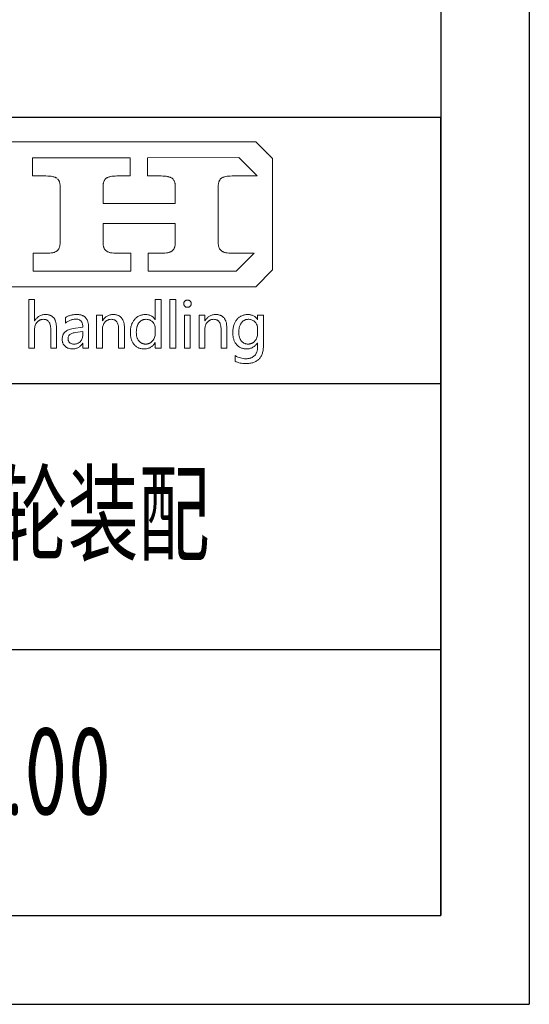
# Model space of a CAD drawing. Header units: millimetres. Extents: x -52 to 1599, y -10 to 584.
# Tile 6 of 7: x 733 to 790, y -10 to 101. Entities that reach past the tile are written whole.
import ezdxf
from ezdxf.enums import TextEntityAlignment as Align

# ---------------------------------------------------------------- set-up
doc = ezdxf.new("R2010")
doc.units = ezdxf.units.MM
doc.header["$LTSCALE"] = 20
for name, color, linetype in [('1轮廓实线层', 7, 'Continuous'), ('2细线层', 4, 'Continuous'), ('6文字层', 3, 'Continuous'), ('图层 1', 7, 'Continuous'), ('图框层', 7, 'Continuous')]:
    doc.layers.add(name, color=color, linetype=linetype)
doc.styles.add('PC_TEXTSTYLE', font='isocp.shx', dxfattribs={"width": 0.8, "bigfont": 'hzfs.shx'})

# ---------------------------------------------------------------- blocks, each defined once
blk = doc.blocks.new('PC_TITLE_BLOCK')
for p, q in [((-9.786, 42.974), (-9.786, 42.98)), ((-9.786, 42.974), (-9.78, 42.974)), ((-15.231, 37.425), (-15.231, 37.43))]:
    blk.add_line(p, q)
at = {"layer": '1轮廓实线层'}
for p, q in [((0, 45), (-180, 45)), ((-60, 30), (0, 30)), ((-60, 15), (0, 15)), ((-180, 0), (0, 0))]:
    blk.add_line(p, q, dxfattribs=at)
at = {"layer": '图层 1', "lineweight": 0}
for p, q in [((-29.466, 43.627), (-10.432, 43.627)), ((-10.432, 43.627), (-9.485, 42.679)), ((-23.024, 41.699), (-23.024, 42.716)), ((-23.024, 42.716), (-17.516, 42.716)), ((-17.516, 42.716), (-17.516, 41.699)), ((-16.529, 42.716), (-11.38, 42.734)), ((-16.529, 41.699), (-16.529, 42.716)), ((-11.38, 42.734), (-10.343, 41.699)), ((-9.485, 42.679), (-9.485, 36.403)), ((-22.269, 41.699), (-23.024, 41.699)), ((-22.163, 41.696), (-22.269, 41.699)), ((-22.066, 41.691), (-22.163, 41.696)), ((-21.976, 41.681), (-22.066, 41.691)), ((-21.894, 41.667), (-21.976, 41.681)), ((-21.857, 41.657), (-21.894, 41.667)), ((-21.82, 41.649), (-21.857, 41.657)), ((-21.786, 41.638), (-21.82, 41.649)), ((-21.754, 41.625), (-21.786, 41.638)), ((-18.728, 41.638), (-18.76, 41.625)), ((-18.697, 41.649), (-18.728, 41.638)), ((-18.662, 41.657), (-18.697, 41.649)), ((-18.625, 41.667), (-18.662, 41.657)), ((-18.543, 41.681), (-18.625, 41.667)), ((-18.456, 41.691), (-18.543, 41.681)), ((-18.361, 41.696), (-18.456, 41.691)), ((-18.258, 41.699), (-18.361, 41.696)), ((-17.516, 41.699), (-18.258, 41.699)), ((-15.774, 41.699), (-16.529, 41.699)), ((-15.668, 41.696), (-15.774, 41.699)), ((-15.571, 41.691), (-15.668, 41.696)), ((-15.481, 41.681), (-15.571, 41.691)), ((-15.399, 41.667), (-15.481, 41.681)), ((-15.362, 41.657), (-15.399, 41.667)), ((-15.325, 41.649), (-15.362, 41.657)), ((-15.293, 41.638), (-15.325, 41.649)), ((-15.262, 41.625), (-15.293, 41.638)), ((-12.236, 41.638), (-12.265, 41.625)), ((-12.201, 41.649), (-12.236, 41.638)), ((-12.167, 41.657), (-12.201, 41.649)), ((-12.13, 41.667), (-12.167, 41.657)), ((-12.048, 41.681), (-12.13, 41.667)), ((-11.961, 41.691), (-12.048, 41.681)), ((-11.866, 41.696), (-11.961, 41.691)), ((-11.763, 41.699), (-11.866, 41.696)), ((-10.343, 41.699), (-11.763, 41.699)), ((-21.725, 41.612), (-21.754, 41.625)), ((-21.699, 41.599), (-21.725, 41.612)), ((-21.672, 41.586), (-21.699, 41.599)), ((-21.649, 41.567), (-21.672, 41.586)), ((-21.588, 41.512), (-21.606, 41.533)), ((-21.569, 41.491), (-21.588, 41.512)), ((-21.554, 41.467), (-21.569, 41.491)), ((-21.54, 41.443), (-21.554, 41.467)), ((-21.527, 41.417), (-21.54, 41.443)), ((-21.514, 41.39), (-21.527, 41.417)), ((-21.503, 41.361), (-21.514, 41.39)), ((-21.493, 41.332), (-21.503, 41.361)), ((-21.488, 41.3), (-21.493, 41.332)), ((-21.479, 41.266), (-21.488, 41.3)), ((-21.474, 41.232), (-21.479, 41.266)), ((-21.472, 41.195), (-21.474, 41.232)), ((-21.469, 41.158), (-21.472, 41.195)), ((-21.469, 41.118), (-21.469, 41.158)), ((-21.469, 37.923), (-21.469, 41.118)), ((-19.037, 41.195), (-19.04, 41.158)), ((-19.04, 41.158), (-19.04, 41.118)), ((-19.04, 41.118), (-19.04, 40.139)), ((-19.035, 41.232), (-19.037, 41.195)), ((-19.029, 41.266), (-19.035, 41.232)), ((-19.021, 41.298), (-19.029, 41.266)), ((-19.016, 41.329), (-19.021, 41.298)), ((-19.006, 41.361), (-19.016, 41.329)), ((-18.995, 41.39), (-19.006, 41.361)), ((-18.984, 41.417), (-18.995, 41.39)), ((-18.971, 41.443), (-18.984, 41.417)), ((-18.955, 41.467), (-18.971, 41.443)), ((-18.94, 41.491), (-18.955, 41.467)), ((-18.924, 41.512), (-18.94, 41.491)), ((-18.905, 41.533), (-18.924, 41.512)), ((-18.884, 41.551), (-18.905, 41.533)), ((-18.863, 41.567), (-18.884, 41.551)), ((-18.842, 41.586), (-18.863, 41.567)), ((-18.816, 41.599), (-18.842, 41.586)), ((-18.789, 41.612), (-18.816, 41.599)), ((-18.76, 41.625), (-18.789, 41.612)), ((-15.23, 41.612), (-15.262, 41.625)), ((-15.203, 41.599), (-15.23, 41.612)), ((-15.177, 41.586), (-15.203, 41.599)), ((-15.153, 41.567), (-15.177, 41.586)), ((-15.132, 41.551), (-15.153, 41.567)), ((-15.111, 41.533), (-15.132, 41.551)), ((-15.092, 41.512), (-15.111, 41.533)), ((-15.077, 41.491), (-15.092, 41.512)), ((-15.045, 41.443), (-15.058, 41.467)), ((-15.032, 41.417), (-15.045, 41.443)), ((-15.019, 41.39), (-15.032, 41.417)), ((-15.008, 41.361), (-15.019, 41.39)), ((-15, 41.332), (-15.008, 41.361)), ((-14.992, 41.3), (-15, 41.332)), ((-14.984, 41.266), (-14.992, 41.3)), ((-14.979, 41.232), (-14.984, 41.266)), ((-14.977, 41.195), (-14.979, 41.232)), ((-14.974, 41.158), (-14.977, 41.195)), ((-14.974, 41.118), (-14.974, 41.158)), ((-14.974, 40.139), (-14.974, 41.118)), ((-12.542, 41.195), (-12.545, 41.158)), ((-12.545, 41.158), (-12.545, 41.118)), ((-12.545, 41.118), (-12.545, 37.923)), ((-12.539, 41.232), (-12.542, 41.195)), ((-12.534, 41.266), (-12.539, 41.232)), ((-12.529, 41.3), (-12.534, 41.266)), ((-12.521, 41.332), (-12.529, 41.3)), ((-12.51, 41.361), (-12.521, 41.332)), ((-12.5, 41.39), (-12.51, 41.361)), ((-12.489, 41.417), (-12.5, 41.39)), ((-12.476, 41.443), (-12.489, 41.417)), ((-12.46, 41.469), (-12.476, 41.443)), ((-12.447, 41.491), (-12.46, 41.469)), ((-12.429, 41.512), (-12.447, 41.491)), ((-12.41, 41.533), (-12.429, 41.512)), ((-12.392, 41.551), (-12.41, 41.533)), ((-12.37, 41.567), (-12.392, 41.551)), ((-12.347, 41.586), (-12.37, 41.567)), ((-12.323, 41.599), (-12.347, 41.586)), ((-12.294, 41.612), (-12.323, 41.599)), ((-12.265, 41.625), (-12.294, 41.612)), ((-19.04, 40.139), (-14.974, 40.139)), ((-14.974, 39.024), (-19.04, 39.024)), ((-19.04, 39.024), (-19.04, 37.923)), ((-14.974, 37.923), (-14.974, 39.024)), ((-21.485, 37.741), (-21.479, 37.776)), ((-21.479, 37.776), (-21.474, 37.81)), ((-21.474, 37.81), (-21.472, 37.847)), ((-21.472, 37.847), (-21.469, 37.884)), ((-21.469, 37.884), (-21.469, 37.923)), ((-21.469, 37.923), (-21.469, 37.923)), ((-19.04, 37.923), (-19.04, 37.884)), ((-19.04, 37.884), (-19.037, 37.847)), ((-19.037, 37.847), (-19.035, 37.81)), ((-19.035, 37.81), (-19.029, 37.776)), ((-19.029, 37.776), (-19.021, 37.741)), ((-14.99, 37.741), (-14.984, 37.776)), ((-14.984, 37.776), (-14.979, 37.81)), ((-14.979, 37.81), (-14.977, 37.847)), ((-14.977, 37.847), (-14.974, 37.884)), ((-14.974, 37.884), (-14.974, 37.923)), ((-12.545, 37.923), (-12.545, 37.884)), ((-12.545, 37.884), (-12.542, 37.847)), ((-12.542, 37.847), (-12.539, 37.81)), ((-12.539, 37.81), (-12.534, 37.776)), ((-12.534, 37.776), (-12.526, 37.741)), ((-22.992, 36.323), (-22.992, 37.343)), ((-22.992, 37.343), (-22.25, 37.343)), ((-22.25, 37.343), (-22.148, 37.345)), ((-22.148, 37.345), (-22.052, 37.35)), ((-22.052, 37.35), (-21.963, 37.361)), ((-21.963, 37.361), (-21.884, 37.374)), ((-21.884, 37.374), (-21.847, 37.382)), ((-21.847, 37.382), (-21.81, 37.393)), ((-21.81, 37.393), (-21.778, 37.403)), ((-21.778, 37.403), (-21.746, 37.416)), ((-21.746, 37.416), (-21.717, 37.427)), ((-21.717, 37.427), (-21.691, 37.443)), ((-21.691, 37.443), (-21.664, 37.456)), ((-21.664, 37.456), (-21.641, 37.472)), ((-21.641, 37.472), (-21.62, 37.49)), ((-21.62, 37.49), (-21.601, 37.509)), ((-21.601, 37.509), (-21.583, 37.527)), ((-21.583, 37.527), (-21.567, 37.551)), ((-21.567, 37.551), (-21.551, 37.572)), ((-21.551, 37.572), (-21.535, 37.596)), ((-21.535, 37.596), (-21.522, 37.622)), ((-21.522, 37.622), (-21.511, 37.651)), ((-21.511, 37.651), (-21.501, 37.681)), ((-21.501, 37.681), (-21.493, 37.71)), ((-21.493, 37.71), (-21.485, 37.741)), ((-19.021, 37.741), (-19.014, 37.71)), ((-19.014, 37.71), (-19.006, 37.681)), ((-19.006, 37.681), (-18.995, 37.651)), ((-18.995, 37.651), (-18.982, 37.625)), ((-18.982, 37.625), (-18.969, 37.599)), ((-18.969, 37.599), (-18.955, 37.575)), ((-18.955, 37.575), (-18.937, 37.551)), ((-18.937, 37.551), (-18.921, 37.53)), ((-18.921, 37.53), (-18.903, 37.509)), ((-18.903, 37.509), (-18.882, 37.49)), ((-18.882, 37.49), (-18.86, 37.472)), ((-18.86, 37.472), (-18.837, 37.456)), ((-18.837, 37.456), (-18.81, 37.443)), ((-18.81, 37.443), (-18.784, 37.427)), ((-18.784, 37.427), (-18.752, 37.416)), ((-18.752, 37.416), (-18.72, 37.403)), ((-18.72, 37.403), (-18.686, 37.393)), ((-18.686, 37.393), (-18.652, 37.382)), ((-18.652, 37.382), (-18.615, 37.374)), ((-18.615, 37.374), (-18.533, 37.361)), ((-18.533, 37.361), (-18.443, 37.35)), ((-18.443, 37.35), (-18.345, 37.345)), ((-18.345, 37.345), (-18.237, 37.343)), ((-18.237, 37.343), (-17.485, 37.343)), ((-17.485, 37.343), (-17.485, 36.323)), ((-16.497, 36.323), (-16.497, 37.343)), ((-16.497, 37.343), (-15.755, 37.343)), ((-15.755, 37.343), (-15.652, 37.345)), ((-15.652, 37.345), (-15.557, 37.35)), ((-15.557, 37.35), (-15.47, 37.361)), ((-15.47, 37.361), (-15.388, 37.374)), ((-15.388, 37.374), (-15.351, 37.382)), ((-15.351, 37.382), (-15.317, 37.393)), ((-15.317, 37.393), (-15.285, 37.403)), ((-15.285, 37.403), (-15.254, 37.416)), ((-15.254, 37.416), (-15.225, 37.427)), ((-15.225, 37.427), (-15.198, 37.443)), ((-15.198, 37.443), (-15.172, 37.456)), ((-15.172, 37.456), (-15.151, 37.472)), ((-15.151, 37.472), (-15.13, 37.49)), ((-15.13, 37.49), (-15.109, 37.509)), ((-15.109, 37.509), (-15.09, 37.53)), ((-15.09, 37.53), (-15.071, 37.551)), ((-15.071, 37.551), (-15.058, 37.572)), ((-15.058, 37.572), (-15.043, 37.599)), ((-15.043, 37.599), (-15.029, 37.625)), ((-15.029, 37.625), (-15.019, 37.651)), ((-15.019, 37.651), (-15.008, 37.681)), ((-15.008, 37.681), (-14.998, 37.71)), ((-14.998, 37.71), (-14.99, 37.741)), ((-12.526, 37.741), (-12.521, 37.71)), ((-12.521, 37.71), (-12.51, 37.681)), ((-12.51, 37.681), (-12.5, 37.651)), ((-12.5, 37.651), (-12.487, 37.625)), ((-12.487, 37.625), (-12.473, 37.599)), ((-12.473, 37.599), (-12.46, 37.575)), ((-12.46, 37.575), (-12.444, 37.551)), ((-12.444, 37.551), (-12.426, 37.53)), ((-12.426, 37.53), (-12.407, 37.509)), ((-12.407, 37.509), (-12.386, 37.49)), ((-12.386, 37.49), (-12.365, 37.472)), ((-12.365, 37.472), (-12.341, 37.456)), ((-12.341, 37.456), (-12.315, 37.443)), ((-12.315, 37.443), (-12.289, 37.427)), ((-12.289, 37.427), (-12.257, 37.416)), ((-12.257, 37.416), (-12.225, 37.403)), ((-12.225, 37.403), (-12.194, 37.393)), ((-12.194, 37.393), (-12.156, 37.382)), ((-12.156, 37.382), (-12.12, 37.374)), ((-12.12, 37.374), (-12.038, 37.361)), ((-12.038, 37.361), (-11.948, 37.35)), ((-11.948, 37.35), (-11.85, 37.345)), ((-11.85, 37.345), (-11.745, 37.343)), ((-11.745, 37.343), (-10.512, 37.343)), ((-10.512, 37.343), (-11.526, 36.323)), ((-20.236, 36.323), (-22.992, 36.323)), ((-17.485, 36.323), (-20.236, 36.323)), ((-11.526, 36.323), (-16.497, 36.323)), ((-9.485, 36.403), (-10.432, 35.455)), ((-10.432, 35.455), (-50.782, 35.455))]:
    blk.add_line(p, q, dxfattribs=at)
for points in [[(-21.67, 31.993), (-21.997, 31.993), (-21.997, 33.057), (-21.997, 33.126), (-22.002, 33.189), (-22.01, 33.247), (-22.023, 33.303), (-22.037, 33.353), (-22.055, 33.398), (-22.076, 33.44), (-22.1, 33.477), (-22.127, 33.511), (-22.158, 33.538), (-22.174, 33.551), (-22.193, 33.562), (-22.211, 33.572), (-22.229, 33.583), (-22.272, 33.599), (-22.314, 33.609), (-22.361, 33.614), (-22.412, 33.617), (-22.464, 33.614), (-22.512, 33.606), (-22.538, 33.601), (-22.559, 33.593), (-22.583, 33.585), (-22.607, 33.577), (-22.628, 33.567), (-22.649, 33.554), (-22.67, 33.54), (-22.689, 33.525), (-22.728, 33.493), (-22.765, 33.453), (-22.797, 33.411), (-22.826, 33.366), (-22.85, 33.319), (-22.871, 33.269), (-22.884, 33.218), (-22.898, 33.163), (-22.903, 33.105), (-22.905, 33.044), (-22.905, 31.993), (-23.233, 31.993), (-23.233, 34.734), (-22.905, 34.734), (-22.905, 33.54), (-22.898, 33.54), (-22.871, 33.583), (-22.842, 33.622), (-22.813, 33.659), (-22.781, 33.691), (-22.747, 33.723), (-22.713, 33.752), (-22.678, 33.778), (-22.641, 33.802), (-22.602, 33.82), (-22.562, 33.839), (-22.523, 33.855), (-22.48, 33.865), (-22.435, 33.876), (-22.391, 33.884), (-22.343, 33.886), (-22.295, 33.889), (-22.256, 33.886), (-22.219, 33.884), (-22.182, 33.881), (-22.148, 33.876), (-22.113, 33.87), (-22.082, 33.863), (-22.05, 33.852), (-22.021, 33.841), (-21.992, 33.828), (-21.965, 33.815), (-21.939, 33.799), (-21.913, 33.781), (-21.889, 33.762), (-21.868, 33.744), (-21.847, 33.723), (-21.825, 33.699), (-21.807, 33.675), (-21.788, 33.649), (-21.773, 33.622), (-21.757, 33.593), (-21.744, 33.564), (-21.73, 33.533), (-21.72, 33.498), (-21.709, 33.464), (-21.699, 33.427), (-21.691, 33.39), (-21.686, 33.35), (-21.68, 33.311), (-21.672, 33.224), (-21.67, 33.134), (-21.67, 31.993), (-21.67, 31.993)], [(-15.774, 31.993), (-16.101, 31.993), (-16.101, 32.302), (-16.109, 32.302), (-16.133, 32.26), (-16.162, 32.22), (-16.191, 32.183), (-16.223, 32.149), (-16.257, 32.117), (-16.291, 32.088), (-16.328, 32.062), (-16.365, 32.038), (-16.407, 32.017), (-16.45, 31.999), (-16.492, 31.985), (-16.537, 31.972), (-16.584, 31.962), (-16.635, 31.956), (-16.685, 31.951), (-16.737, 31.951), (-16.78, 31.951), (-16.822, 31.954), (-16.864, 31.959), (-16.904, 31.967), (-16.943, 31.975), (-16.98, 31.985), (-17.018, 31.999), (-17.052, 32.012), (-17.086, 32.03), (-17.12, 32.049), (-17.152, 32.067), (-17.184, 32.091), (-17.213, 32.115), (-17.242, 32.141), (-17.271, 32.17), (-17.297, 32.202), (-17.321, 32.234), (-17.345, 32.265), (-17.366, 32.3), (-17.387, 32.336), (-17.406, 32.374), (-17.421, 32.413), (-17.437, 32.453), (-17.45, 32.495), (-17.464, 32.537), (-17.474, 32.582), (-17.482, 32.627), (-17.49, 32.674), (-17.495, 32.722), (-17.501, 32.772), (-17.503, 32.822), (-17.503, 32.875), (-17.503, 32.933), (-17.501, 32.989), (-17.495, 33.041), (-17.49, 33.094), (-17.48, 33.144), (-17.472, 33.195), (-17.458, 33.242), (-17.445, 33.29), (-17.429, 33.335), (-17.411, 33.377), (-17.392, 33.422), (-17.371, 33.461), (-17.35, 33.501), (-17.324, 33.54), (-17.297, 33.577), (-17.268, 33.612), (-17.239, 33.646), (-17.208, 33.678), (-17.176, 33.707), (-17.144, 33.733), (-17.11, 33.757), (-17.073, 33.781), (-17.036, 33.802), (-16.999, 33.818), (-16.959, 33.836), (-16.92, 33.849), (-16.88, 33.86), (-16.838, 33.87), (-16.793, 33.879), (-16.748, 33.884), (-16.703, 33.886), (-16.658, 33.889), (-16.611, 33.886), (-16.566, 33.884), (-16.521, 33.879), (-16.481, 33.87), (-16.442, 33.86), (-16.402, 33.847), (-16.365, 33.831), (-16.331, 33.815), (-16.297, 33.794), (-16.265, 33.773), (-16.236, 33.749), (-16.207, 33.723), (-16.18, 33.694), (-16.154, 33.662), (-16.13, 33.63), (-16.109, 33.593), (-16.101, 33.593), (-16.101, 34.734), (-15.774, 34.734), (-15.774, 31.993), (-15.774, 31.993)], [(-15.277, 31.993), (-15.277, 34.734), (-14.947, 34.734), (-14.947, 31.993), (-15.277, 31.993), (-15.277, 31.993)], [(-14.491, 34.499), (-14.491, 34.52), (-14.488, 34.539), (-14.483, 34.56), (-14.475, 34.578), (-14.467, 34.597), (-14.456, 34.613), (-14.446, 34.628), (-14.432, 34.644), (-14.417, 34.657), (-14.401, 34.671), (-14.382, 34.681), (-14.364, 34.689), (-14.345, 34.694), (-14.327, 34.7), (-14.306, 34.702), (-14.285, 34.702), (-14.263, 34.702), (-14.242, 34.7), (-14.221, 34.694), (-14.203, 34.689), (-14.184, 34.681), (-14.168, 34.671), (-14.15, 34.657), (-14.134, 34.644), (-14.121, 34.631), (-14.108, 34.613), (-14.097, 34.597), (-14.089, 34.578), (-14.081, 34.56), (-14.079, 34.541), (-14.073, 34.52), (-14.073, 34.499), (-14.073, 34.475), (-14.079, 34.457), (-14.081, 34.436), (-14.089, 34.417), (-14.097, 34.401), (-14.108, 34.383), (-14.121, 34.367), (-14.134, 34.354), (-14.15, 34.338), (-14.168, 34.327), (-14.184, 34.317), (-14.203, 34.309), (-14.221, 34.304), (-14.242, 34.298), (-14.263, 34.296), (-14.285, 34.296), (-14.306, 34.296), (-14.327, 34.298), (-14.348, 34.304), (-14.366, 34.309), (-14.385, 34.317), (-14.401, 34.327), (-14.417, 34.338), (-14.432, 34.354), (-14.446, 34.367), (-14.459, 34.383), (-14.467, 34.401), (-14.475, 34.417), (-14.483, 34.436), (-14.488, 34.457), (-14.491, 34.475), (-14.491, 34.499), (-14.491, 34.499)], [(-21.168, 33.717), (-21.131, 33.736), (-21.097, 33.757), (-21.06, 33.775), (-21.023, 33.791), (-20.986, 33.807), (-20.949, 33.82), (-20.909, 33.834), (-20.87, 33.844), (-20.83, 33.855), (-20.788, 33.863), (-20.748, 33.87), (-20.706, 33.879), (-20.661, 33.881), (-20.619, 33.886), (-20.574, 33.886), (-20.529, 33.889), (-20.489, 33.886), (-20.447, 33.886), (-20.41, 33.881), (-20.373, 33.876), (-20.336, 33.87), (-20.302, 33.863), (-20.268, 33.855), (-20.236, 33.844), (-20.207, 33.834), (-20.175, 33.82), (-20.149, 33.804), (-20.122, 33.789), (-20.096, 33.773), (-20.072, 33.754), (-20.049, 33.733), (-20.027, 33.712), (-20.006, 33.691), (-19.988, 33.665), (-19.969, 33.641), (-19.953, 33.614), (-19.94, 33.585), (-19.924, 33.556), (-19.914, 33.525), (-19.901, 33.493), (-19.893, 33.459), (-19.882, 33.424), (-19.877, 33.387), (-19.872, 33.35), (-19.866, 33.311), (-19.864, 33.271), (-19.861, 33.229), (-19.861, 33.187), (-19.861, 31.993), (-20.183, 31.993), (-20.183, 32.281), (-20.194, 32.281), (-20.218, 32.239), (-20.244, 32.202), (-20.273, 32.168), (-20.302, 32.136), (-20.331, 32.107), (-20.363, 32.078), (-20.397, 32.054), (-20.431, 32.033), (-20.468, 32.014), (-20.505, 31.996), (-20.545, 31.983), (-20.584, 31.972), (-20.627, 31.962), (-20.669, 31.956), (-20.714, 31.951), (-20.761, 31.951), (-20.825, 31.954), (-20.888, 31.959), (-20.946, 31.969), (-21.002, 31.985), (-21.028, 31.996), (-21.055, 32.006), (-21.078, 32.02), (-21.102, 32.033), (-21.126, 32.046), (-21.147, 32.062), (-21.168, 32.078), (-21.189, 32.096), (-21.208, 32.115), (-21.226, 32.133), (-21.242, 32.154), (-21.258, 32.176), (-21.274, 32.197), (-21.287, 32.22), (-21.297, 32.242), (-21.308, 32.268), (-21.319, 32.292), (-21.326, 32.318), (-21.332, 32.344), (-21.337, 32.371), (-21.345, 32.429), (-21.347, 32.49), (-21.345, 32.553), (-21.34, 32.611), (-21.334, 32.64), (-21.326, 32.669), (-21.319, 32.696), (-21.311, 32.722), (-21.3, 32.746), (-21.287, 32.772), (-21.276, 32.796), (-21.26, 32.817), (-21.247, 32.838), (-21.231, 32.859), (-21.213, 32.88), (-21.194, 32.899), (-21.173, 32.917), (-21.152, 32.936), (-21.131, 32.952), (-21.107, 32.968), (-21.057, 32.997), (-21.002, 33.023), (-20.941, 33.047), (-20.878, 33.065), (-20.809, 33.081), (-20.732, 33.094), (-20.183, 33.171), (-20.186, 33.226), (-20.191, 33.276), (-20.196, 33.324), (-20.207, 33.369), (-20.22, 33.408), (-20.236, 33.448), (-20.257, 33.48), (-20.278, 33.511), (-20.302, 33.538), (-20.331, 33.559), (-20.363, 33.58), (-20.394, 33.596), (-20.431, 33.609), (-20.471, 33.617), (-20.513, 33.622), (-20.561, 33.625), (-20.6, 33.622), (-20.643, 33.62), (-20.682, 33.617), (-20.722, 33.609), (-20.761, 33.601), (-20.801, 33.593), (-20.841, 33.58), (-20.878, 33.567), (-20.915, 33.554), (-20.954, 33.535), (-20.989, 33.517), (-21.025, 33.498), (-21.062, 33.477), (-21.097, 33.453), (-21.134, 33.427), (-21.168, 33.401), (-21.168, 33.717), (-21.168, 33.717)], [(-17.838, 31.993), (-18.166, 31.993), (-18.166, 33.047), (-18.166, 33.115), (-18.171, 33.181), (-18.179, 33.24), (-18.192, 33.298), (-18.206, 33.348), (-18.224, 33.395), (-18.245, 33.438), (-18.269, 33.474), (-18.282, 33.493), (-18.298, 33.509), (-18.311, 33.522), (-18.327, 33.538), (-18.345, 33.551), (-18.361, 33.562), (-18.38, 33.572), (-18.401, 33.583), (-18.441, 33.596), (-18.486, 33.609), (-18.533, 33.614), (-18.583, 33.617), (-18.636, 33.614), (-18.686, 33.606), (-18.71, 33.601), (-18.734, 33.596), (-18.757, 33.585), (-18.778, 33.577), (-18.8, 33.567), (-18.823, 33.554), (-18.842, 33.54), (-18.863, 33.527), (-18.9, 33.493), (-18.937, 33.456), (-18.969, 33.416), (-18.998, 33.372), (-19.021, 33.324), (-19.04, 33.274), (-19.056, 33.224), (-19.066, 33.168), (-19.074, 33.11), (-19.077, 33.049), (-19.077, 31.993), (-19.404, 31.993), (-19.404, 33.844), (-19.077, 33.844), (-19.077, 33.538), (-19.069, 33.538), (-19.042, 33.58), (-19.014, 33.62), (-18.984, 33.657), (-18.953, 33.691), (-18.921, 33.723), (-18.887, 33.752), (-18.85, 33.778), (-18.813, 33.802), (-18.773, 33.82), (-18.734, 33.839), (-18.691, 33.855), (-18.649, 33.865), (-18.604, 33.876), (-18.559, 33.884), (-18.512, 33.886), (-18.462, 33.889), (-18.425, 33.886), (-18.388, 33.884), (-18.353, 33.881), (-18.319, 33.876), (-18.285, 33.868), (-18.253, 33.86), (-18.224, 33.852), (-18.192, 33.839), (-18.166, 33.826), (-18.137, 33.813), (-18.111, 33.797), (-18.087, 33.778), (-18.063, 33.76), (-18.039, 33.738), (-18.018, 33.717), (-17.997, 33.694), (-17.979, 33.667), (-17.96, 33.641), (-17.944, 33.614), (-17.928, 33.585), (-17.915, 33.554), (-17.902, 33.522), (-17.889, 33.488), (-17.878, 33.453), (-17.87, 33.416), (-17.862, 33.379), (-17.854, 33.34), (-17.849, 33.3), (-17.841, 33.216), (-17.838, 33.126), (-17.838, 31.993), (-17.838, 31.993)], [(-12.062, 31.993), (-12.386, 31.993), (-12.386, 33.047), (-12.389, 33.115), (-12.394, 33.181), (-12.402, 33.24), (-12.413, 33.298), (-12.429, 33.348), (-12.447, 33.395), (-12.468, 33.438), (-12.492, 33.474), (-12.505, 33.493), (-12.518, 33.509), (-12.534, 33.522), (-12.55, 33.538), (-12.566, 33.551), (-12.584, 33.562), (-12.603, 33.572), (-12.621, 33.583), (-12.663, 33.596), (-12.706, 33.609), (-12.753, 33.614), (-12.804, 33.617), (-12.856, 33.614), (-12.906, 33.606), (-12.933, 33.601), (-12.957, 33.596), (-12.978, 33.585), (-13.002, 33.577), (-13.023, 33.567), (-13.044, 33.554), (-13.065, 33.54), (-13.086, 33.527), (-13.123, 33.493), (-13.16, 33.456), (-13.192, 33.416), (-13.221, 33.372), (-13.244, 33.324), (-13.263, 33.274), (-13.279, 33.224), (-13.289, 33.168), (-13.294, 33.11), (-13.297, 33.049), (-13.297, 31.993), (-13.624, 31.993), (-13.624, 33.844), (-13.297, 33.844), (-13.297, 33.538), (-13.292, 33.538), (-13.263, 33.58), (-13.236, 33.62), (-13.205, 33.657), (-13.176, 33.691), (-13.141, 33.723), (-13.107, 33.752), (-13.073, 33.778), (-13.036, 33.802), (-12.996, 33.82), (-12.957, 33.839), (-12.914, 33.855), (-12.872, 33.865), (-12.827, 33.876), (-12.78, 33.884), (-12.732, 33.886), (-12.685, 33.889), (-12.645, 33.886), (-12.611, 33.884), (-12.574, 33.881), (-12.539, 33.876), (-12.508, 33.868), (-12.476, 33.86), (-12.444, 33.852), (-12.415, 33.839), (-12.386, 33.826), (-12.36, 33.813), (-12.333, 33.797), (-12.31, 33.778), (-12.286, 33.76), (-12.262, 33.738), (-12.241, 33.717), (-12.22, 33.694), (-12.201, 33.667), (-12.183, 33.641), (-12.167, 33.614), (-12.151, 33.585), (-12.135, 33.554), (-12.122, 33.522), (-12.112, 33.488), (-12.101, 33.453), (-12.09, 33.416), (-12.083, 33.379), (-12.077, 33.34), (-12.072, 33.3), (-12.064, 33.216), (-12.062, 33.126), (-12.062, 31.993), (-12.062, 31.993)], [(-9.994, 32.149), (-9.997, 32.086), (-9.999, 32.025), (-10.005, 31.964), (-10.01, 31.909), (-10.021, 31.853), (-10.031, 31.801), (-10.042, 31.748), (-10.058, 31.7), (-10.073, 31.653), (-10.092, 31.608), (-10.113, 31.566), (-10.137, 31.523), (-10.16, 31.484), (-10.187, 31.447), (-10.213, 31.412), (-10.245, 31.378), (-10.277, 31.346), (-10.311, 31.317), (-10.348, 31.291), (-10.385, 31.267), (-10.424, 31.243), (-10.467, 31.222), (-10.512, 31.204), (-10.556, 31.185), (-10.604, 31.172), (-10.654, 31.159), (-10.704, 31.148), (-10.76, 31.138), (-10.815, 31.13), (-10.871, 31.127), (-10.931, 31.122), (-10.992, 31.122), (-11.077, 31.125), (-11.159, 31.13), (-11.238, 31.14), (-11.314, 31.154), (-11.388, 31.172), (-11.46, 31.193), (-11.526, 31.22), (-11.592, 31.251), (-11.592, 31.568), (-11.515, 31.526), (-11.438, 31.492), (-11.362, 31.463), (-11.288, 31.439), (-11.214, 31.418), (-11.143, 31.405), (-11.069, 31.396), (-10.997, 31.394), (-10.955, 31.394), (-10.916, 31.396), (-10.876, 31.402), (-10.839, 31.405), (-10.802, 31.412), (-10.768, 31.42), (-10.736, 31.428), (-10.702, 31.439), (-10.673, 31.449), (-10.641, 31.463), (-10.615, 31.478), (-10.586, 31.494), (-10.562, 31.513), (-10.535, 31.531), (-10.514, 31.55), (-10.49, 31.571), (-10.472, 31.595), (-10.451, 31.618), (-10.435, 31.645), (-10.417, 31.671), (-10.403, 31.7), (-10.39, 31.729), (-10.377, 31.761), (-10.366, 31.793), (-10.356, 31.827), (-10.348, 31.864), (-10.34, 31.898), (-10.335, 31.938), (-10.329, 31.978), (-10.327, 32.017), (-10.324, 32.059), (-10.324, 32.104), (-10.324, 32.3), (-10.329, 32.3), (-10.356, 32.257), (-10.385, 32.218), (-10.417, 32.181), (-10.448, 32.146), (-10.483, 32.115), (-10.517, 32.086), (-10.554, 32.062), (-10.593, 32.038), (-10.633, 32.017), (-10.675, 31.999), (-10.718, 31.985), (-10.763, 31.972), (-10.81, 31.962), (-10.857, 31.956), (-10.908, 31.951), (-10.958, 31.951), (-11.003, 31.951), (-11.045, 31.954), (-11.085, 31.959), (-11.124, 31.967), (-11.164, 31.975), (-11.201, 31.985), (-11.238, 31.999), (-11.272, 32.012), (-11.306, 32.03), (-11.341, 32.049), (-11.372, 32.067), (-11.404, 32.091), (-11.433, 32.115), (-11.462, 32.141), (-11.489, 32.17), (-11.518, 32.199), (-11.541, 32.231), (-11.565, 32.265), (-11.586, 32.3), (-11.607, 32.334), (-11.626, 32.371), (-11.644, 32.41), (-11.66, 32.45), (-11.673, 32.49), (-11.687, 32.532), (-11.697, 32.574), (-11.705, 32.619), (-11.713, 32.664), (-11.718, 32.711), (-11.721, 32.762), (-11.724, 32.809), (-11.726, 32.862), (-11.724, 32.92), (-11.721, 32.975), (-11.718, 33.031), (-11.71, 33.086), (-11.702, 33.136), (-11.692, 33.189), (-11.681, 33.237), (-11.668, 33.284), (-11.652, 33.332), (-11.636, 33.377), (-11.615, 33.419), (-11.597, 33.461), (-11.573, 33.501), (-11.549, 33.54), (-11.523, 33.577), (-11.494, 33.612), (-11.465, 33.646), (-11.433, 33.678), (-11.402, 33.707), (-11.37, 33.733), (-11.336, 33.757), (-11.298, 33.781), (-11.264, 33.802), (-11.225, 33.818), (-11.185, 33.836), (-11.145, 33.849), (-11.103, 33.86), (-11.061, 33.87), (-11.019, 33.879), (-10.974, 33.884), (-10.926, 33.886), (-10.879, 33.889), (-10.834, 33.886), (-10.789, 33.884), (-10.747, 33.879), (-10.707, 33.87), (-10.667, 33.86), (-10.628, 33.847), (-10.591, 33.831), (-10.556, 33.815), (-10.522, 33.794), (-10.49, 33.773), (-10.461, 33.749), (-10.432, 33.723), (-10.403, 33.694), (-10.377, 33.662), (-10.353, 33.63), (-10.329, 33.593), (-10.324, 33.593), (-10.324, 33.844), (-9.994, 33.844), (-9.994, 32.149), (-9.994, 32.149)], [(-16.099, 33.094), (-16.101, 33.15), (-16.109, 33.202), (-16.12, 33.253), (-16.136, 33.3), (-16.157, 33.345), (-16.183, 33.387), (-16.212, 33.43), (-16.246, 33.467), (-16.283, 33.504), (-16.323, 33.533), (-16.365, 33.559), (-16.41, 33.58), (-16.455, 33.596), (-16.503, 33.609), (-16.555, 33.614), (-16.605, 33.617), (-16.64, 33.617), (-16.669, 33.614), (-16.701, 33.609), (-16.73, 33.604), (-16.759, 33.599), (-16.788, 33.591), (-16.814, 33.58), (-16.841, 33.57), (-16.864, 33.556), (-16.891, 33.54), (-16.914, 33.525), (-16.935, 33.506), (-16.957, 33.488), (-16.978, 33.467), (-16.999, 33.445), (-17.018, 33.422), (-17.036, 33.398), (-17.054, 33.372), (-17.07, 33.345), (-17.084, 33.316), (-17.097, 33.287), (-17.11, 33.255), (-17.12, 33.224), (-17.131, 33.192), (-17.139, 33.158), (-17.147, 33.123), (-17.155, 33.086), (-17.16, 33.049), (-17.165, 32.973), (-17.168, 32.891), (-17.165, 32.814), (-17.16, 32.743), (-17.15, 32.677), (-17.133, 32.614), (-17.123, 32.582), (-17.112, 32.556), (-17.102, 32.527), (-17.089, 32.5), (-17.073, 32.474), (-17.057, 32.447), (-17.041, 32.424), (-17.025, 32.4), (-17.007, 32.379), (-16.986, 32.358), (-16.967, 32.339), (-16.946, 32.323), (-16.925, 32.308), (-16.901, 32.292), (-16.88, 32.278), (-16.856, 32.265), (-16.83, 32.255), (-16.806, 32.247), (-16.78, 32.239), (-16.753, 32.234), (-16.724, 32.228), (-16.698, 32.223), (-16.669, 32.223), (-16.637, 32.22), (-16.608, 32.223), (-16.579, 32.223), (-16.553, 32.228), (-16.524, 32.231), (-16.497, 32.239), (-16.473, 32.247), (-16.447, 32.255), (-16.423, 32.265), (-16.4, 32.276), (-16.376, 32.289), (-16.352, 32.305), (-16.331, 32.321), (-16.31, 32.339), (-16.289, 32.358), (-16.27, 32.376), (-16.249, 32.397), (-16.215, 32.445), (-16.183, 32.492), (-16.159, 32.542), (-16.138, 32.595), (-16.12, 32.653), (-16.109, 32.711), (-16.101, 32.772), (-16.099, 32.838), (-16.099, 33.094), (-16.099, 33.094)], [(-14.451, 31.993), (-14.451, 33.844), (-14.124, 33.844), (-14.124, 31.993), (-14.451, 31.993), (-14.451, 31.993)], [(-10.324, 33.094), (-10.324, 33.147), (-10.332, 33.197), (-10.343, 33.247), (-10.358, 33.295), (-10.38, 33.34), (-10.403, 33.382), (-10.432, 33.424), (-10.467, 33.464), (-10.504, 33.498), (-10.543, 33.53), (-10.586, 33.556), (-10.631, 33.577), (-10.675, 33.596), (-10.723, 33.606), (-10.773, 33.614), (-10.826, 33.617), (-10.857, 33.617), (-10.889, 33.614), (-10.921, 33.609), (-10.953, 33.604), (-10.982, 33.599), (-11.008, 33.591), (-11.037, 33.58), (-11.063, 33.567), (-11.09, 33.554), (-11.114, 33.54), (-11.137, 33.525), (-11.159, 33.506), (-11.182, 33.488), (-11.204, 33.467), (-11.222, 33.445), (-11.24, 33.422), (-11.259, 33.395), (-11.277, 33.369), (-11.293, 33.342), (-11.306, 33.313), (-11.319, 33.284), (-11.333, 33.253), (-11.343, 33.221), (-11.354, 33.187), (-11.362, 33.152), (-11.37, 33.118), (-11.375, 33.081), (-11.38, 33.044), (-11.388, 32.965), (-11.391, 32.88), (-11.388, 32.809), (-11.383, 32.74), (-11.37, 32.674), (-11.354, 32.614), (-11.346, 32.585), (-11.336, 32.556), (-11.322, 32.529), (-11.309, 32.503), (-11.296, 32.476), (-11.28, 32.45), (-11.264, 32.426), (-11.246, 32.402), (-11.227, 32.381), (-11.209, 32.36), (-11.19, 32.342), (-11.169, 32.323), (-11.148, 32.308), (-11.127, 32.292), (-11.103, 32.278), (-11.079, 32.268), (-11.055, 32.257), (-11.029, 32.247), (-11.005, 32.239), (-10.979, 32.234), (-10.95, 32.228), (-10.923, 32.223), (-10.895, 32.223), (-10.865, 32.22), (-10.836, 32.223), (-10.807, 32.223), (-10.778, 32.228), (-10.752, 32.231), (-10.723, 32.239), (-10.699, 32.247), (-10.673, 32.255), (-10.646, 32.265), (-10.622, 32.276), (-10.599, 32.289), (-10.578, 32.302), (-10.554, 32.318), (-10.533, 32.336), (-10.514, 32.355), (-10.493, 32.374), (-10.475, 32.395), (-10.456, 32.418), (-10.438, 32.44), (-10.422, 32.463), (-10.406, 32.487), (-10.393, 32.513), (-10.382, 32.54), (-10.369, 32.566), (-10.361, 32.593), (-10.343, 32.651), (-10.332, 32.709), (-10.324, 32.772), (-10.324, 32.838), (-10.324, 33.094), (-10.324, 33.094)], [(-20.619, 32.865), (-20.672, 32.857), (-20.722, 32.846), (-20.769, 32.833), (-20.812, 32.82), (-20.849, 32.806), (-20.88, 32.788), (-20.909, 32.77), (-20.933, 32.751), (-20.951, 32.727), (-20.97, 32.704), (-20.983, 32.677), (-20.996, 32.651), (-21.007, 32.619), (-21.012, 32.587), (-21.017, 32.553), (-21.017, 32.516), (-21.017, 32.484), (-21.012, 32.453), (-21.004, 32.424), (-20.994, 32.395), (-20.981, 32.371), (-20.965, 32.344), (-20.946, 32.321), (-20.925, 32.3), (-20.899, 32.281), (-20.872, 32.263), (-20.846, 32.249), (-20.814, 32.236), (-20.782, 32.228), (-20.751, 32.22), (-20.714, 32.218), (-20.677, 32.218), (-20.624, 32.218), (-20.574, 32.226), (-20.526, 32.239), (-20.482, 32.255), (-20.439, 32.276), (-20.397, 32.302), (-20.36, 32.331), (-20.323, 32.366), (-20.291, 32.405), (-20.262, 32.447), (-20.239, 32.49), (-20.22, 32.537), (-20.204, 32.585), (-20.194, 32.638), (-20.186, 32.69), (-20.183, 32.746), (-20.183, 32.923), (-20.619, 32.865), (-20.619, 32.865)]]:
    blk.add_lwpolyline(points, dxfattribs=at)
at = {"layer": '图框层'}
blk.add_line((0, 0), (0, 45), dxfattribs=at)
at = {"layer": '6文字层', "style": 'PC_TEXTSTYLE', "flags": 8}
for tag, height, width, p, p2 in [('产品名称或材料标记', 7, 0.600652, (-113.463, 28.635), (-66.422, 28.635)), ('图样名称', 5, 2.004495, (-54.785, 19.978), (-5.268, 19.978)), ('标准化', 3.5, 1.023147, (-133.835, 15.372), (-120.752, 15.372)), ('重量', 3.5, 1.408247, (-88.457, 7.542), (-76.549, 7.542)), ('比例', 3.5, 1.385287, (-73.354, 7.542), (-61.929, 7.542)), ('图样代号', 5, 2.006536, (-54.785, 5.63), (-5.516, 5.63)), ('审核', 3.5, 1.579393, (-163.989, 5.367), (-150.634, 5.367)), ('共几页', 3.5, 0.557144, (-108.073, 0.625), (-101.045, 0.625)), ('工艺', 3.5, 1.621807, (-164.21, 0.371), (-150.891, 0.371)), ('日期', 3.5, 1.560088, (-133.835, 0.371), (-120.752, 0.371))]:
    blk.add_attdef(tag, text='', height=height, dxfattribs=dict(at, width=width)).set_placement(p, p2, align=Align.FIT)
at = {"layer": '6文字层', "style": 'PC_TEXTSTYLE', "width": 9.905045, "flags": 8}
blk.add_attdef('设计', text='', height=3.5, rotation=358.4644, dxfattribs=at).set_placement((-164.229, 15.372), (-150.367, 15), align=Align.FIT)
at = {"layer": '6文字层', "color": 3, "style": 'PC_TEXTSTYLE', "width": 0.56476, "flags": 8}
blk.add_attdef('第几页', text='', height=3.5, dxfattribs=at).set_placement((-78.287, 0.753), (-71.163, 0.753), align=Align.FIT)
at = {"layer": '6文字层', "ltscale": 10, "style": 'PC_TEXTSTYLE', "flags": 1}
blk.add_attdef('图纸张数', (-58.679, -0.492), '', height=2.5, dxfattribs=at)

msp = doc.modelspace()

# ---------------------------------------------------------------- linework, layer by layer
at = {"layer": '2细线层'}
for p in [(790, 584), (-50, -10)]:
    msp.add_line(p, (790, -10), dxfattribs=at)
at = {"layer": '图框层'}
for p in [(780, 574), (0, 0)]:
    msp.add_line(p, (780, 0), dxfattribs=at)

# ---------------------------------------------------------------- block references
ref = msp.add_blockref('PC_TITLE_BLOCK', (780, 0), dxfattribs=dict(at, xscale=2, yscale=2, zscale=2))
ref.add_attrib('图样名称', '%%C160主动车轮装配', dxfattribs={"layer": '6文字层', "height": 10, "style": 'PC_TEXTSTYLE', "width": 0.8}).set_placement((719.95, 39.96), align=Align.CENTER)
ref.add_attrib('图样代号', 'BW160A.00', dxfattribs={"layer": '6文字层', "height": 10, "style": 'PC_TEXTSTYLE', "width": 0.8}).set_placement((719.7, 11.26), align=Align.CENTER)

doc.saveas('drawing.dxf')
